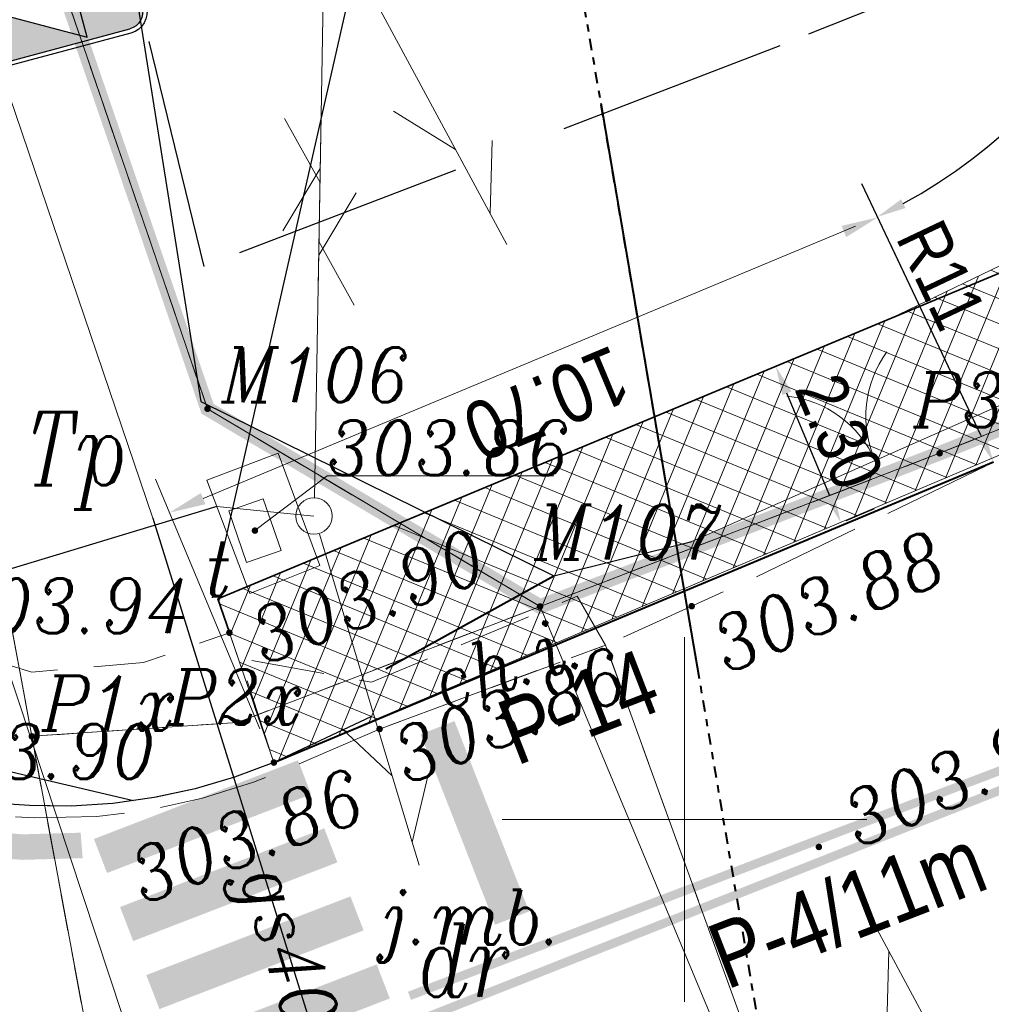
# Model space of a CAD drawing. Extents: x 779 to 3668, y -1329 to 9570.
# Tile 16 of 106: x 2255 to 2268, y -743 to -730. Entities that reach past the tile are written whole.
import ezdxf

# ---------------------------------------------------------------- set-up
doc = ezdxf.new("R2010")
doc.units = 0
for name, pattern in [('( Dashed )', [0.75, 0.5, -0.25]), ('0.5_0.5', [1, 0.5, -0.5]), ('1.5_0.5', [2, 1.5, -0.5]), ('CENTER2', [1.125, 0.75, -0.125, 0.125, -0.125]), ('CIĄGłA', [0]), ('DGN Style 4', [0.3202, 0.16, -0.08, 0.0002, -0.08]), ('HIDDEN2', [4.7625, 3.175, -1.5875]), ('mz1.0_0.5', [1.5, 1, -0.5])]:
    doc.linetypes.add(name, pattern=pattern)
for name, color, linetype, lineweight in [('203-punkt graniczny', 7, 'Continuous', 0), ('203-punkt graniczny-Atr103', 7, 'Continuous', 0), ('210-oznaczenie konturu użytku gruntowego', 7, 'Continuous', 0), ('218-kontur użytku gruntowego', 7, 'Continuous', 0), ('219-działka ewidencyjna', 7, 'Continuous', 0), ('_a_obiekty', 250, 'Continuous', 30), ('AGP1_granica_opracow', 7, 'Continuous', 15), ('AGP1_KRAWEZNIKI', 7, 'Continuous', 40), ('brama (linia)', 7, 'Continuous', 0), ('brama (linia) - symbol', 7, 'Continuous', 0), ('chodnik (powierzchnia)', 7, 'Continuous', 0), ('chodnik (powierzchnia)-Atr17', 7, 'Continuous', 0), ('jezdnia (powierzchnia)', 7, 'Continuous', 0), ('jezdnia (powierzchnia)-Atr17', 7, 'Continuous', 0), ('kanał technologiczny (linia)', 7, 'Continuous', 0), ('komora podziemna - przewód telekomunikacyjny (powierzchnia)-ST', 7, 'Continuous', 0), ('krawężnik (linia)', 7, 'Continuous', 0), ('KTOK05_01', 7, 'Continuous', 0), ('MPZP', 7, 'Continuous', 0), ('ogrodzenie trwałe (linia)', 7, 'Continuous', 0), ('przewód gazowy (linia)-SG', 7, 'Continuous', 0), ('przewód gazowy (linia)-SG-Atr1', 7, 'Continuous', 0), ('przewód telekomunikacyjny (linia)-STPOD', 7, 'Continuous', 0), ('przewód telekomunikacyjny (linia)-STPOW - symbol', 7, 'Continuous', 0), ('punkt o określonej wysokości (sieć telekomunikacyjna)-ST', 7, 'Continuous', 0), ('punkt o określonej wysokości (sieć telekomunikacyjna)-ST-Atr2', 7, 'Continuous', 0), ('punkt wysokościowy sztuczny', 7, 'Continuous', 0), ('punkt wysokościowy sztuczny-Atr2', 7, 'Continuous', 0), ('RTPW02', 7, 'Continuous', 0), ('rura ochronna - przewód gazowy (linia)-SG', 7, 'Continuous', 0), ('rura ochronna - przewód telekomunikacyjny (linia)-ST', 7, 'Continuous', 0), ('Sekcje', 7, 'Continuous', 0), ('SUPT01', 7, 'Continuous', 0), ('słup (punkt)', 7, 'Continuous', 0), ('właz prostokątny - siec telekomunikacyjna (punkt)-STPOD', 7, 'Continuous', 0), ('właz prostokątny - siec telekomunikacyjna (punkt)-STPOD-Atr17', 7, 'Continuous', 0), ('Y_OZN_POZ', 251, 'Continuous', 5), ('zz-legenda', 7, 'Continuous', 13), ('zz-obrzeża', 44, 'Continuous', 35), ('zz-wymiry', 7, 'Continuous', 18), ('zz-wypełnienie-chodniki', 142, 'Continuous', 5)]:
    doc.layers.add(name, color=color, linetype=linetype, lineweight=lineweight)
doc.layers.add('Y-ZNAKI', color=7, linetype='Continuous')
doc.styles.add('ARIAL', font='ARIALN.TTF')
doc.styles.get("Standard").update_dxf_attribs({"font": 'arial.ttf'})
doc.styles.add('Style-ITALIC_1250', font='ITALIC_1250.shx')
doc.linetypes.add('902-500', pattern='A,3.75,[24,dgnlstyle-geo-mz.shx,S=0.002786,R=0,X=0,Y=0],3.75', length=7.5)
doc.linetypes.add('KTOK05_01-500', pattern='A,3.75,[13,dgnlstyle-rozp_2013.shx,S=0.002778,R=0,X=0,Y=0],3.75', length=7.5)
doc.dimstyles.new('z1do1', dxfattribs={"dimtxt": 0.7, "dimasz": 0.4, "dimexe": 0.5, "dimexo": 0.5, "dimgap": 0.1, "dimtad": 1, "dimrnd": 0.05, "dimzin": 0, "dimdsep": 46, "dimtxsty": 'ARIAL', "dimcen": 0.09, "dimazin": 0, "dimtfac": 1, "dimtofl": 0, "dimtmove": 0, "dimatfit": 3, "dimfxl": 1, "dimtolj": 1, "dimtzin": 0, "dimarcsym": 0})

# ---------------------------------------------------------------- blocks, each defined once
blk = doc.blocks.new('203')
at = {"linetype": 'Continuous', "lineweight": -2, "ltscale": 10}
h = blk.add_hatch(color=0, dxfattribs=at)
edge = h.paths.add_edge_path()
edge.add_arc((0, 0), 0.45, 0, 360)
blk = doc.blocks.new('OK02')
at = {"color": 0, "linetype": 'Continuous', "lineweight": -2, "ltscale": 10}
for centre, start, end in [((-15, 0), 0, 60), ((15, 0), 120, 180)]:
    blk.add_arc(centre, 15, start, end, dxfattribs=at)
blk = doc.blocks.new('US22B')
at = {"color": 0, "linetype": 'Continuous', "lineweight": -2, "ltscale": 10, "flags": 128}
blk.add_lwpolyline([(-3.75, -2.5), (3.75, -2.5), (3.75, 2.5), (-3.75, 2.5), (-3.75, -2.5)], close=True, dxfattribs=at)
blk = doc.blocks.new('PW01')
at = {"linetype": 'Continuous', "lineweight": 13, "ltscale": 10}
h = blk.add_hatch(color=0, dxfattribs=at)
edge = h.paths.add_edge_path()
edge.add_arc((0, 0), 0.45, 0, 360)
blk = doc.blocks.new('PT01')
at = {"color": 0, "linetype": 'Continuous', "lineweight": 13, "ltscale": 10}
for p, q in [((46.5, 0), (37.84, 5)), ((6.5, 0), (0, 0)), ((6.5, 0), (16.5, 0)), ((16.5, 0), (26.5, 0)), ((26.5, 0), (36.5, 0)), ((36.5, 0), (27.84, -5)), ((36.5, 0), (46.5, 0)), ((46.5, 0), (50, 0))]:
    blk.add_line(p, q, dxfattribs=at)
blk = doc.blocks.new('SM04')
at = {"color": 0, "linetype": 'Continuous', "lineweight": -2, "ltscale": 10}
blk.add_circle((0, 0), 2.5, dxfattribs=at)
blk = doc.blocks.new('PW02')
at = {"linetype": 'Continuous', "lineweight": 13, "ltscale": 10}
h = blk.add_hatch(color=0, dxfattribs=at)
edge = h.paths.add_edge_path()
edge.add_arc((0, 0), 0.45, 0, 360)
blk = doc.blocks.new('RTPW02')
at = {"layer": 'RTPW02', "linetype": 'Continuous', "lineweight": 13}
h = blk.add_hatch(color=7, dxfattribs=at)
edge = h.paths.add_edge_path()
edge.add_arc((0, 0), 0.045, 0, 360)
blk = doc.blocks.new('PZT MDCP podkład')
at = {"layer": '218-kontur użytku gruntowego', "color": 8, "linetype": '0.5_0.5', "lineweight": 13, "flags": 128}
for points in [[(2119.596, 20.906), (2113.776, 37.896)], [(2113.776, 37.896), (2119.596, 20.906)], [(2115.366, 26.206), (2117.186, 16.416)], [(2117.186, 16.416), (2115.366, 26.206)], [(2129.636, 20.296), (2133.026, 21.656)], [(2133.026, 21.656), (2129.636, 20.296)], [(2124.156, 18.196), (2119.596, 20.906)], [(2119.596, 20.906), (2124.156, 18.196)], [(2124.156, 18.196), (2129.636, 20.296)], [(2129.636, 20.296), (2124.156, 18.196)], [(2120.006, 16.606), (2124.156, 18.196)], [(2124.156, 18.196), (2120.006, 16.606)], [(2117.186, 16.416), (2120.006, 16.606)], [(2120.006, 16.606), (2117.186, 16.416)], [(2117.186, 16.416), (2119.146, 5.886)], [(2119.146, 5.886), (2117.186, 16.416)]]:
    blk.add_lwpolyline(points, dxfattribs=at)
at = {"layer": '219-działka ewidencyjna', "color": 8, "linetype": 'Continuous', "lineweight": 13, "flags": 128}
for points in [[(2113.776, 37.896), (2119.596, 20.906)], [(2115.366, 26.206), (2117.186, 16.416)], [(2129.636, 20.296), (2133.026, 21.656)], [(2119.596, 20.906), (2124.156, 18.196)], [(2129.636, 20.296), (2124.156, 18.196)], [(2120.006, 16.606), (2124.156, 18.196)], [(2124.156, 18.196), (2127.576, 9.996)], [(2117.186, 16.416), (2120.006, 16.606)], [(2119.146, 5.886), (2117.186, 16.416)]]:
    blk.add_lwpolyline(points, dxfattribs=at)
at = {"layer": 'brama (linia)', "color": 8, "linetype": 'Continuous', "lineweight": 13, "flags": 128}
blk.add_lwpolyline([(2126.236, 19.086), (2131.266, 21.306)], dxfattribs=at)
at = {"layer": 'chodnik (powierzchnia)', "color": 8, "linetype": 'mz1.0_0.5', "lineweight": 13, "flags": 128}
for points in [[(2094.286, 107.736), (2095.496, 102.266), (2096.136, 99.116), (2097.046, 94.516), (2101.066, 73.846), (2102.576, 66.006), (2104.166, 58.036), (2105.666, 50.426), (2108.206, 38.126), (2109.856, 30.556), (2110.966, 25.356), (2112.896, 16.946), (2113.376, 16.626), (2113.866, 16.346), (2114.386, 16.096), (2114.916, 15.896), (2115.466, 15.726), (2116.016, 15.596), (2116.586, 15.506), (2117.156, 15.466), (2117.726, 15.456), (2118.296, 15.496), (2118.866, 15.576), (2119.426, 15.696), (2119.966, 15.856), (2120.506, 16.056), (2119.896, 17.836), (2118.716, 17.426), (2117.186, 17.296), (2115.196, 17.896), (2114.046, 18.856), (2112.546, 25.696), (2111.356, 31.136), (2109.736, 38.596), (2107.226, 50.456), (2105.686, 58.476), (2104.126, 66.306), (2102.566, 74.356), (2098.636, 94.616), (2097.546, 100.076), (2097.016, 102.526), (2095.816, 107.956), (2094.286, 107.736)], [(2125.056, 17.666), (2124.666, 18.336), (2121.846, 17.156), (2120.036, 17.486), (2120.506, 16.056), (2121.846, 16.686), (2121.956, 16.516), (2125.056, 17.666)]]:
    blk.add_lwpolyline(points, close=True, dxfattribs=at)
at = {"layer": 'jezdnia (powierzchnia)', "color": 8, "linetype": '1.5_0.5', "lineweight": 13, "flags": 128}
for points in [[(2222.326, 18.117), (2221.203, 22.083), (2205.386, 20.096), (2204.446, 20.596), (2203.096, 26.226), (2196.866, 25.286), (2195.626, 20.026), (2193.796, 18.826), (2188.866, 17.986), (2181.466, 17.556), (2178.606, 17.876), (2176.756, 18.456), (2173.726, 19.866), (2171.816, 21.166), (2167.276, 24.556), (2161.216, 26.826), (2157.676, 27.806), (2155.096, 28.106), (2148.546, 27.616), (2147.486, 27.656), (2146.556, 27.976), (2145.856, 28.606), (2144.736, 30.366), (2142.996, 34.696), (2142.366, 36.396), (2134.766, 38.986), (2135.116, 38.066), (2135.536, 36.916), (2136.706, 31.206), (2136.736, 29.676), (2136.306, 26.976), (2135.846, 25.416), (2133.726, 22.486), (2132.306, 21.326), (2131.486, 20.706), (2127.046, 18.566), (2125.056, 17.666), (2127.506, 10.916), (2129.216, 11.496), (2130.676, 11.486), (2132.096, 11.146), (2133.716, 10.476), (2146.306, 15.706), (2146.296, 16.146), (2146.506, 16.786), (2146.996, 17.566), (2147.256, 17.806), (2147.826, 18.186), (2148.396, 18.406), (2149.006, 18.516), (2149.656, 18.536), (2150.306, 18.406), (2150.866, 18.186), (2152.256, 17.276), (2152.966, 16.616), (2160.196, 19.556), (2160.416, 20.026), (2161.966, 20.226), (2164.176, 19.736), (2166.856, 18.806), (2176.416, 14.626), (2183.046, 13.986), (2201.016, 15.826), (2205.616, 16.276), (2221.196, 17.986), (2222.326, 18.117)], [(2110.246, 19.936), (2110.936, 17.476), (2113.326, 8.386), (2116.146, -0.544), (2116.966, -3.184), (2116.706, -1.974), (2116.606, -0.994), (2116.606, -0.004), (2116.646, 0.486), (2116.736, 1.166), (2117.026, 2.426), (2117.356, 3.356), (2117.556, 3.806), (2117.906, 4.466), (2118.296, 5.096), (2118.886, 5.896), (2119.376, 6.456), (2120.036, 7.086), (2121.086, 7.896), (2121.946, 8.406), (2122.846, 8.826), (2123.546, 9.076), (2127.506, 10.916), (2125.056, 17.666), (2121.956, 16.516), (2120.686, 15.966), (2120.226, 15.786), (2119.526, 15.566), (2118.806, 15.406), (2118.076, 15.316), (2117.226, 15.296), (2116.596, 15.336), (2115.386, 15.566), (2114.456, 15.876), (2113.576, 16.306), (2112.946, 16.696), (2111.996, 17.486), (2111.336, 18.206), (2110.756, 19.006), (2110.246, 19.936)]]:
    blk.add_lwpolyline(points, close=True, dxfattribs=at)
at = {"layer": 'kanał technologiczny (linia)', "color": 8, "linetype": 'Continuous', "lineweight": 13, "flags": 128}
blk.add_lwpolyline([(2076.829, 99.116), (2097.466, 101.996), (2098.496, 100.976), (2099.736, 94.596), (2102.876, 80.006), (2107.146, 57.576), (2110.276, 41.516), (2112.466, 30.966), (2113.936, 24.136), (2116.446, 18.576), (2123.106, -1.554), (2123.726, -2.874), (2127.703, -15.767)], dxfattribs=at)
at = {"layer": 'komora podziemna - przewód telekomunikacyjny (powierzchnia)-ST', "color": 8, "linetype": 'Continuous', "lineweight": 13, "flags": 128}
blk.add_lwpolyline([(2120.176, 18.376), (2119.586, 19.926), (2120.566, 20.296), (2121.136, 18.756), (2120.176, 18.376)], close=True, dxfattribs=at)
at = {"layer": 'krawężnik (linia)', "color": 8, "linetype": 'Continuous', "lineweight": 30, "flags": 128}
blk.add_lwpolyline([(2121.846, 16.686), (2120.506, 16.056), (2119.966, 15.856), (2119.426, 15.696), (2118.866, 15.576), (2118.296, 15.496), (2117.726, 15.456), (2117.156, 15.466), (2116.586, 15.506)], dxfattribs=at)
at = {"layer": 'KTOK05_01', "color": 8, "linetype": 'KTOK05_01-500', "lineweight": 40}
blk.add_line((2122.04, 17.341), (2124.346, 18.616), dxfattribs=at)
at = {"layer": 'MPZP', "color": 8, "linetype": 'DGN Style 4', "lineweight": 40, "flags": 128}
blk.add_lwpolyline([(2134.413, -13.933), (2127.576, 9.996), (2122.802, 37.892), (2105.951, 127.031)], dxfattribs=at)
at = {"layer": 'ogrodzenie trwałe (linia)', "color": 8, "linetype": '902-500', "lineweight": 30, "flags": 128}
blk.add_lwpolyline([(2134.936, 37.206), (2130.856, 38.356), (2128.256, 38.936), (2120.626, 40.026), (2116.476, 40.046), (2119.506, 21.006), (2124.346, 18.616), (2126.236, 19.086)], dxfattribs=at)
at = {"layer": 'przewód gazowy (linia)-SG', "color": 8, "linetype": 'Continuous', "lineweight": 13, "flags": 128}
blk.add_lwpolyline([(2129.388, -15.306), (2127.316, -8.644), (2125.216, -1.084), (2123.766, 3.626), (2118.846, 19.406), (2116.106, 27.466), (2111.436, 41.766), (2110.066, 46.496)], dxfattribs=at)
at = {"layer": 'przewód telekomunikacyjny (linia)-STPOD', "color": 8, "linetype": 'Continuous', "lineweight": 13, "flags": 128}
for points in [[(2095.425, 12.989), (2096.886, 13.246), (2104.586, 15.236), (2108.856, 16.276), (2119.726, 19.566)], [(2121.056, 19.436), (2119.726, 19.566)]]:
    blk.add_lwpolyline(points, dxfattribs=at)
at = {"layer": 'punkt o określonej wysokości (sieć telekomunikacyjna)-ST-Atr2', "color": 8, "lineweight": 13, "flags": 128}
blk.add_lwpolyline([(2120.246, 19.236), (2121.236, 19.986), (2124.345, 19.986)], dxfattribs=at)
at = {"layer": 'rura ochronna - przewód gazowy (linia)-SG', "color": 8, "linetype": 'Continuous', "lineweight": 30, "flags": 128}
blk.add_lwpolyline([(2118.846, 19.406), (2123.766, 3.626)], dxfattribs=at)
at = {"layer": 'rura ochronna - przewód telekomunikacyjny (linia)-ST', "color": 8, "linetype": 'Continuous', "lineweight": 30, "flags": 128}
blk.add_lwpolyline([(2119.726, 19.566), (2108.856, 16.276), (2104.586, 15.236), (2096.886, 13.246), (2095.425, 12.989)], dxfattribs=at)
at = {"layer": 'Sekcje', "color": 8, "linetype": 'Continuous', "lineweight": 13}
for p, q in [((2126.136, 17.776), (2126.136, 12.776)), ((2123.636, 15.276), (2128.636, 15.276))]:
    blk.add_line(p, q, dxfattribs=at)
at = {"layer": 'SUPT01', "color": 8, "linetype": 'Continuous', "lineweight": 13}
for p, q in [((2123.703, 23.158), (2121.325, 27.557)), ((2121.112, 22.527), (2121.202, 27.527)), ((2122.997, 24.463), (2122.146, 24.988)), ((2121.139, 24.011), (2120.654, 24.886)), ((2121.151, 24.686), (2121.061, 19.686)), ((2123.501, 24.583), (2123.473, 23.584)), ((2120.627, 23.345), (2121.142, 24.202)), ((2121.636, 23.868), (2121.121, 23.011)), ((2121.124, 23.202), (2121.608, 22.327)), ((2128.71, 13.895), (2131.088, 9.496)), ((2128.912, 12.47), (2128.94, 13.469))]:
    blk.add_line(p, q, dxfattribs=at)
at = {"layer": '203-punkt graniczny', "color": 8, "linetype": 'Continuous', "lineweight": 13, "xscale": 0.1, "yscale": 0.1, "zscale": 0.1}
for p in [(2119.596, 20.906), (2129.636, 20.296), (2124.156, 18.196), (2120.006, 16.606), (2117.186, 16.416)]:
    blk.add_blockref('203', p, dxfattribs=at)
at = {"layer": 'brama (linia) - symbol', "color": 8, "linetype": 'Continuous', "lineweight": 13, "xscale": 0.1, "yscale": 0.1, "zscale": 0.1, "rotation": 23.814}
blk.add_blockref('OK02', (2128.751, 20.196), dxfattribs=at)
at = {"layer": 'przewód telekomunikacyjny (linia)-STPOW - symbol', "color": 8, "linetype": 'Continuous', "lineweight": 13, "ltscale": 0.965429, "xscale": 0.09481436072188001, "yscale": 0.09481436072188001, "zscale": 0.1, "rotation": 286.765}
blk.add_blockref('PT01', (2121.131, 19.188), dxfattribs=at)
at = {"layer": 'punkt o określonej wysokości (sieć telekomunikacyjna)-ST', "color": 8, "linetype": 'Continuous', "lineweight": 13, "xscale": 0.1, "yscale": 0.1, "zscale": 0.1}
blk.add_blockref('PW01', (2120.246, 19.236), dxfattribs=at)
at = {"layer": 'punkt wysokościowy sztuczny', "color": 8, "linetype": 'Continuous', "lineweight": 13, "xscale": 0.1, "yscale": 0.1, "zscale": 0.1}
blk.add_blockref('PW02', (2121.956, 16.516), dxfattribs=at)
at = {"layer": 'RTPW02', "color": 8, "linetype": 'Continuous', "lineweight": 13}
for p in [(2126.236, 18.2), (2119.896, 17.836), (2120.506, 16.056), (2127.98, 14.899)]:
    blk.add_blockref('RTPW02', p, dxfattribs=at)
at = {"layer": 'słup (punkt)', "color": 8, "linetype": 'Continuous', "lineweight": 13, "xscale": 0.1, "yscale": 0.1, "zscale": 0.1}
blk.add_blockref('SM04', (2121.056, 19.436), dxfattribs=at)
at = {"layer": 'właz prostokątny - siec telekomunikacyjna (punkt)-STPOD', "color": 8, "linetype": 'Continuous', "lineweight": 13, "xscale": 0.1, "yscale": 0.1, "zscale": 0.1, "rotation": 108.9699999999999}
blk.add_blockref('US22B', (2120.246, 19.236), dxfattribs=at)
at = {"layer": '203-punkt graniczny-Atr103', "color": 8, "lineweight": 13, "char_height": 0.75, "attachment_point": 7, "line_spacing_factor": 0.6}
for s, insert in [('\\FITALIC_1250;\\H1x;\\W0.9;M106', (2119.79, 20.998)), ('\\FITALIC_1250;\\H1x;\\W0.9;P3x', (2129.278, 20.653)), ('\\FITALIC_1250;\\H1x;\\W0.9;M107', (2124.077, 18.841)), ('\\FITALIC_1250;\\H1x;\\W0.9;P2x', (2119.062, 16.58)), ('\\FITALIC_1250;\\H1x;\\W0.9;P1x', (2117.323, 16.495))]:
    blk.add_mtext(s, dxfattribs=dict(at, insert=insert))
at = {"layer": '210-oznaczenie konturu użytku gruntowego', "color": 8, "linetype": 'Continuous', "lineweight": 13, "char_height": 1, "attachment_point": 7, "line_spacing_factor": 0.6}
for s, insert in [('\\FITALIC_1250;\\H1x;\\W0.79;Tp', (2117.089, 19.527)), ('\\FITALIC_1250;\\H1x;\\W0.79;dr', (2122.464, 12.846))]:
    blk.add_mtext(s, dxfattribs=dict(at, insert=insert))
at = {"layer": 'chodnik (powierzchnia)-Atr17', "color": 8, "lineweight": 13, "insert": (2122.824, 16.759), "char_height": 0.75, "attachment_point": 7, "rotation": 17.987, "line_spacing_factor": 0.6}
blk.add_mtext('\\FITALIC_1250;\\H1x;\\W0.9;ch.i.', dxfattribs=at)
at = {"layer": 'jezdnia (powierzchnia)-Atr17', "color": 8, "lineweight": 13, "insert": (2121.989, 13.313), "char_height": 0.75, "attachment_point": 7, "line_spacing_factor": 0.6}
blk.add_mtext('\\FITALIC_1250;\\H1x;\\W0.9;j.mb.', dxfattribs=at)
at = {"layer": 'przewód gazowy (linia)-SG-Atr1', "color": 8, "lineweight": 13, "insert": (2120.268, 14.585), "char_height": 0.75, "attachment_point": 4, "rotation": 287.317, "line_spacing_factor": 0.6}
blk.add_mtext('\\FITALIC_1250;\\H1x;\\W0.9;gs400', dxfattribs=at)
at = {"layer": 'punkt o określonej wysokości (sieć telekomunikacyjna)-ST-Atr2', "color": 8, "lineweight": 13, "insert": (2121.236, 19.994), "char_height": 0.75, "attachment_point": 7, "line_spacing_factor": 0.6}
blk.add_mtext('\\FITALIC_1250;\\H1x;\\W0.9;303.86', dxfattribs=at)
at = {"layer": 'punkt wysokościowy sztuczny-Atr2', "color": 8, "lineweight": 13, "insert": (2122.046, 16.446), "char_height": 0.75, "attachment_point": 1, "rotation": 21.483, "line_spacing_factor": 0.6}
blk.add_mtext('\\FITALIC_1250;\\H1x;\\W0.9;303.86', dxfattribs=at)
at = {"layer": 'RTPW02', "color": 8, "linetype": 'Continuous', "lineweight": 13, "style": 'Style-ITALIC_1250', "width": 0.9}
for s, rotation, p in [('303.90', 20.9516, (2120.363, 17.389)), ('303.88', 23.0149, (2126.714, 17.265)), ('303.98', 23.0149, (2128.51, 14.877)), ('303.86', 20.9516, (2118.71, 14.104))]:
    blk.add_text(s, height=0.75, rotation=rotation, dxfattribs=at).set_placement(p)
for s, p in [('303.94', (2115.997, 17.829)), ('303.90', (2115.539, 15.832))]:
    blk.add_text(s, height=0.75, dxfattribs=at).set_placement(p)
at = {"layer": 'właz prostokątny - siec telekomunikacyjna (punkt)-STPOD-Atr17', "color": 8, "lineweight": 13, "insert": (2119.536, 18.336), "char_height": 0.75, "attachment_point": 7, "line_spacing_factor": 0.6}
blk.add_mtext('\\FITALIC_1250;\\H1x;\\W0.9;t', dxfattribs=at)
blk = doc.blocks.new('*D1554')
at = {"layer": 'Defpoints', "color": 0, "transparency": 16777216}
for p in [(2263.716, -726.083), (2268.428, -736.023)]:
    blk.add_point(p, dxfattribs=at)
at = {"layer": 'zz-legenda', "color": 0, "lineweight": -2, "transparency": 16777216}
blk.add_line((2266.993, -732.996), (2268.257, -735.661), dxfattribs=at)
at = {"layer": 'zz-legenda', "color": 0, "transparency": 16777216}
blk.add_solid([(2268.317, -735.633), (2268.197, -735.69), (2268.428, -736.023)], dxfattribs=at)
at = {"layer": 'zz-legenda', "color": 0, "transparency": 16777216, "insert": (2267.714, -733.462), "char_height": 0.7, "attachment_point": 5, "rotation": 295.3622, "style": 'ARIAL'}
blk.add_mtext('\\A1;R11', dxfattribs=at)
blk = doc.blocks.new('D6')
at = {"layer": 'Y-ZNAKI'}
h = blk.add_hatch(color=5, dxfattribs=at)
h.dxf.hatch_style = 1
h.paths.add_polyline_path([(0, 5.94, 0.414214), (-0.24, 5.7), (-0.24, 0.3, 0.414214), (0, 0.06), (5.4, 0.06, 0.414214), (5.64, 0.3), (5.64, 5.7, 0.414214), (5.4, 5.94)])
h.paths.add_polyline_path([(5.597, 0.898), (-0.201, 0.897), (2.68, 5.899)], flags=16)
h.paths.add_polyline_path([(3.641, 3.608), (3.643, 2.802), (3.404, 2.668), (3.404, 3.467), (3.164, 3.794), (3.159, 3.247), (3.263, 2.837), (3.238, 2.754), (3.989, 1.318), (3.589, 1.085), (3.129, 1.086), (3.557, 1.353), (2.886, 2.535), (2.506, 2.088), (2.187, 1.093), (1.514, 1.22), (1.515, 1.303), (1.928, 1.358), (2.24, 2.264), (2.683, 2.894), (2.59, 3.593), (2.505, 3.436), (1.955, 2.877), (1.838, 3.123), (2.325, 3.614), (2.68, 4.415), (3.17, 4.207)], flags=0)
h.paths.add_polyline_path([(2.922, 4.685, -1), (2.442, 4.685, -1)], flags=0)
at = {"layer": 'Y-ZNAKI', "linetype": 'Continuous', "lineweight": -3}
h = blk.add_hatch(color=256, dxfattribs=at)
h.dxf.hatch_style = 2
edge = h.paths.add_edge_path()
edge.add_arc((2.682, 4.685), 0.24, 0, 360)
h = blk.add_hatch(color=256, dxfattribs=at)
h.dxf.hatch_style = 2
edge = h.paths.add_edge_path()
edge.add_arc((2.682, 4.685), 0.24, 0, 360)
h = blk.add_hatch(color=256, dxfattribs=at)
h.dxf.hatch_style = 2
h.paths.add_polyline_path([(3.129, 1.086), (3.589, 1.085), (3.989, 1.318), (3.238, 2.754), (3.263, 2.837), (3.159, 3.247), (3.164, 3.794), (3.404, 3.467), (3.404, 2.668), (3.643, 2.802), (3.641, 3.608), (3.17, 4.207), (2.68, 4.415), (2.325, 3.614), (1.838, 3.123), (1.955, 2.877), (2.505, 3.436), (2.59, 3.593), (2.683, 2.894), (2.24, 2.264), (1.928, 1.358), (1.515, 1.303), (1.514, 1.22), (2.187, 1.093), (2.506, 2.088), (2.886, 2.535), (3.557, 1.353)])
h = blk.add_hatch(color=256, dxfattribs=at)
h.dxf.hatch_style = 2
h.paths.add_polyline_path([(3.129, 1.086), (3.589, 1.085), (3.989, 1.318), (3.238, 2.754), (3.263, 2.837), (3.159, 3.247), (3.164, 3.794), (3.404, 3.467), (3.404, 2.668), (3.643, 2.802), (3.641, 3.608), (3.17, 4.207), (2.68, 4.415), (2.325, 3.614), (1.838, 3.123), (1.955, 2.877), (2.505, 3.436), (2.59, 3.593), (2.683, 2.894), (2.24, 2.264), (1.928, 1.358), (1.515, 1.303), (1.514, 1.22), (2.187, 1.093), (2.506, 2.088), (2.886, 2.535), (3.557, 1.353)])
at = {"layer": 'Y-ZNAKI', "linetype": 'Continuous', "lineweight": -3, "extrusion": (0, 0, -1)}
for p, q in [((0, 6), (5.4, 6)), ((5.4, 5.94), (0, 5.94)), ((-0.3, 0.3), (-0.3, 5.7)), ((-0.24, 5.7), (-0.24, 0.3)), ((5.64, 0.3), (5.64, 5.7)), ((5.7, 5.7), (5.7, 0.3)), ((0, 0.06), (5.4, 0.06)), ((5.4, 0), (0, 0))]:
    blk.add_line(p, q, dxfattribs=at)
at = {"layer": 'Y-ZNAKI', "linetype": 'Continuous', "lineweight": -3}
for p, q in [((2.68, 4.415), (2.325, 3.614)), ((2.68, 4.415), (2.325, 3.614)), ((3.17, 4.207), (2.68, 4.415)), ((3.17, 4.207), (2.68, 4.415)), ((3.641, 3.608), (3.17, 4.207)), ((3.641, 3.608), (3.17, 4.207)), ((3.159, 3.247), (3.164, 3.794)), ((3.159, 3.247), (3.164, 3.794)), ((3.164, 3.794), (3.404, 3.467)), ((3.164, 3.794), (3.404, 3.467)), ((2.325, 3.614), (1.838, 3.123)), ((2.325, 3.614), (1.838, 3.123)), ((2.505, 3.436), (2.59, 3.593)), ((2.505, 3.436), (2.59, 3.593)), ((2.59, 3.593), (2.683, 2.894)), ((2.59, 3.593), (2.683, 2.894)), ((3.643, 2.802), (3.641, 3.608)), ((3.643, 2.802), (3.641, 3.608)), ((1.955, 2.877), (2.505, 3.436)), ((1.955, 2.877), (2.505, 3.436)), ((3.404, 3.467), (3.404, 2.668)), ((3.404, 3.467), (3.404, 2.668)), ((3.263, 2.837), (3.159, 3.247)), ((3.263, 2.837), (3.159, 3.247)), ((1.838, 3.123), (1.955, 2.877)), ((1.838, 3.123), (1.955, 2.877)), ((2.683, 2.894), (2.24, 2.264)), ((2.683, 2.894), (2.24, 2.264)), ((3.238, 2.754), (3.263, 2.837)), ((3.238, 2.754), (3.263, 2.837)), ((3.989, 1.318), (3.238, 2.754)), ((3.989, 1.318), (3.238, 2.754)), ((3.404, 2.668), (3.643, 2.802)), ((3.404, 2.668), (3.643, 2.802)), ((2.506, 2.088), (2.886, 2.535)), ((2.506, 2.088), (2.886, 2.535)), ((2.886, 2.535), (3.557, 1.353)), ((2.886, 2.535), (3.557, 1.353)), ((2.24, 2.264), (1.928, 1.358)), ((2.24, 2.264), (1.928, 1.358)), ((2.187, 1.093), (2.506, 2.088)), ((2.187, 1.093), (2.506, 2.088)), ((1.928, 1.358), (1.515, 1.303)), ((1.928, 1.358), (1.515, 1.303)), ((3.557, 1.353), (3.129, 1.086)), ((3.557, 1.353), (3.129, 1.086)), ((1.515, 1.303), (1.514, 1.22)), ((1.515, 1.303), (1.514, 1.22)), ((1.514, 1.22), (2.187, 1.093)), ((1.514, 1.22), (2.187, 1.093)), ((3.589, 1.085), (3.989, 1.318)), ((3.589, 1.085), (3.989, 1.318)), ((3.129, 1.086), (3.589, 1.085)), ((3.129, 1.086), (3.589, 1.085))]:
    blk.add_line(p, q, dxfattribs=at)
blk.add_circle((2.682, 4.685), 0.24, dxfattribs=at)
blk.add_circle((2.682, 4.685), 0.24, dxfattribs=at)
at = {"layer": 'Y-ZNAKI', "linetype": 'Continuous', "lineweight": -3, "extrusion": (0, 0, -1)}
for centre, radius, start, end in [((0, 5.7), 0.3, 0, 90), ((0, 5.7), 0.24, 0, 90), ((-5.4, 5.7), 0.3, 90, 180), ((-5.4, 5.7), 0.24, 90, 180), ((0, 0.3), 0.3, 270, 0), ((0, 0.3), 0.24, 270, 0), ((-5.4, 0.3), 0.3, 180, 270), ((-5.4, 0.3), 0.24, 180, 270)]:
    blk.add_arc(centre, radius, start, end, dxfattribs=at)
at = {"layer": 'Y-ZNAKI', "linetype": 'Continuous', "lineweight": -3}
for points in [[(0.575, 1.902), (0.478, 1.719), (2.035, 1.907), (1.958, 1.718)], [(0.575, 1.902), (0.478, 1.719), (2.035, 1.907), (1.958, 1.718)], [(2.473, 1.724), (3.259, 1.722), (2.534, 1.904), (3.153, 1.902)]]:
    blk.add_solid(points, dxfattribs=at)
at = {"layer": 'Y-ZNAKI', "linetype": 'Continuous', "lineweight": -3, "extrusion": (0, 0, -1)}
blk.add_solid([(-3.781, 1.898), (-4.798, 1.898), (-3.869, 1.718), (-4.89, 1.717)], dxfattribs=at)
blk.add_solid([(-3.781, 1.898), (-4.798, 1.898), (-3.869, 1.718), (-4.89, 1.717)], dxfattribs=at)
at = {"layer": 'Y-ZNAKI', "linetype": 'Continuous', "lineweight": -3}
blk.add_3dface([(-0.201, 0.897), (5.597, 0.898), (2.68, 5.899)], dxfattribs=at)
blk = doc.blocks.new('*D1566')
at = {"layer": 'Defpoints', "color": 0, "transparency": 16777216}
for p in [(2265.443, -734.713), (2265.055, -734.875), (2265.948, -737.018)]:
    blk.add_point(p, dxfattribs=at)
at = {"layer": 'zz-wymiry', "color": 0, "lineweight": -2, "transparency": 16777216}
for p, q in [((2265.516, -734.683), (2265.905, -734.521)), ((2266.183, -736.487), (2265.597, -735.083)), ((2266.409, -736.826), (2266.798, -736.664))]:
    blk.add_line(p, q, dxfattribs=at)
at = {"layer": 'zz-wymiry', "color": 0, "transparency": 16777216}
for points in [[(2265.659, -735.057), (2265.536, -735.108), (2265.443, -734.713)], [(2266.244, -736.461), (2266.121, -736.513), (2266.337, -736.856)]]:
    blk.add_solid(points, dxfattribs=at)
at = {"layer": 'zz-wymiry', "color": 0, "transparency": 16777216, "insert": (2266.312, -735.609), "char_height": 0.7, "attachment_point": 5, "rotation": 292.6279, "style": 'ARIAL'}
blk.add_mtext('\\A1;2.30', dxfattribs=at)
blk = doc.blocks.new('*D1575')
at = {"layer": 'Defpoints', "color": 0, "transparency": 16777216}
for p in [(2274.522, -724.025), (2263.716, -726.083), (2269.337, -730.716), (2268.428, -736.023)]:
    blk.add_point(p, dxfattribs=at)
at = {"layer": 'zz-wymiry', "color": 0, "lineweight": -2, "transparency": 16777216}
for p, q in [((2274.031, -724.119), (2270.38, -724.814)), ((2268.214, -735.571), (2266.622, -732.213))]:
    blk.add_line(p, q, dxfattribs=at)
blk.add_arc((2263.716, -726.083), 7.283, 298.5092, 7.6339, dxfattribs=at)
at = {"layer": 'zz-wymiry', "color": 0, "transparency": 16777216}
for points in [[(2270.869, -725.126), (2271.001, -725.105), (2270.871, -724.721)], [(2267.223, -732.543), (2267.163, -732.424), (2266.836, -732.665)]]:
    blk.add_solid(points, dxfattribs=at)
at = {"layer": 'zz-wymiry', "color": 0, "transparency": 16777216, "insert": (2270.618, -729.589), "char_height": 0.7, "attachment_point": 5, "rotation": 243.0715, "style": 'ARIAL'}
blk.add_mtext('\\A1;75.42°', dxfattribs=at)

msp = doc.modelspace()

# ---------------------------------------------------------------- hatches: boundary and pattern name
at = {"layer": 'zz-wypełnienie-chodniki'}
h = msp.add_hatch(dxfattribs=at)
h.set_pattern_fill('ANSI37', color=256, scale=0.1, style=0)
h.set_pattern_definition([(45, (72.096, -387.0553), (-0.224506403, 0.224506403), []), (135, (72.096, -387.0553), (-0.224506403, -0.224506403), [])])
edge = h.paths.add_edge_path()
edge.add_arc((2285.894, -725.926), 2.633, 240.8317, 270.2907, ccw=False)
edge.add_arc((2286.404, -725.368), 3.373, 200.4117, 237.8983, ccw=False)
edge.add_arc((2440.64, -674.741), 165.704, 197.78063, 198.21758, ccw=False)
edge.add_arc((2286.658, -724.114), 4, 112.3008, 197.8899, ccw=False)
edge.add_line((2285.14, -720.413), (2289.001, -719.105))
edge.add_arc((2283.137, -702.867), 17.265, 289.857, 321.7648)
edge.add_arc((2284.721, -704.14), 15.232, 321.8391, 367.187)
edge.add_line((2299.834, -702.235), (2295.184, -678.44))
edge.add_line((2295.184, -678.44), (2293.334, -672.378))
edge.add_line((2293.334, -672.378), (2289.746, -662.348))
edge.add_line((2289.746, -662.348), (2282.62, -644.273))
edge.add_line((2282.62, -644.273), (2278.671, -634.258))
edge.add_line((2278.671, -634.258), (2278.338, -633.412))
edge.add_arc((2273.686, -635.248), 5.001, 21.5279, 100.5413)
edge.add_line((2272.771, -630.331), (2272.638, -630.356))
edge.add_line((2272.638, -630.356), (2250.643, -634.453))
edge.add_line((2250.643, -634.453), (2259.909, -684.197))
edge.add_line((2259.909, -684.197), (2263.612, -683.507))
edge.add_arc((2263.744, -684.703), 1.203, -19.9619, 96.3072, ccw=False)
edge.add_arc((2264.405, -684.942), 0.5, 317.2271, 339.9615, ccw=False)
edge.add_arc((2269.722, -689.862), 6.744, 137.2271, 184.4632)
edge.add_line((2262.999, -690.386), (2263.357, -692.702))
edge.add_line((2263.357, -692.702), (2264.415, -698.413))
edge.add_line((2264.415, -698.413), (2265.258, -702.957))
edge.add_line((2265.258, -702.957), (2267.414, -712.892))
edge.add_arc((2282.497, -708.965), 15.586, 194.5951, 204.2785)
edge.add_arc((2275.694, -711.901), 8.178, 205.1212, 225.4637)
edge.add_line((2269.958, -717.731), (2272.389, -720.147))
edge.add_arc((2266.684, -725.321), 7.702, 27.1145, 42.1999, ccw=False)
edge.add_line((2273.539, -721.81), (2274.631, -724.36))
edge.add_arc((2268.391, -726.189), 6.503, -2.9609, 16.3405, ccw=False)
edge.add_arc((2256.755, -724.409), 18.253, 344.7004, 353.3418, ccw=False)
edge.add_line((2274.361, -729.225), (2274.071, -730.275))
edge.add_arc((2264.509, -726.761), 10.187, 310.1754, 339.8225, ccw=False)
edge.add_line((2271.081, -734.545), (2270.603, -734.737))
edge.add_arc((2264.509, -726.761), 10.037, 307.382, 339.7888)
edge.add_arc((2244.773, -721.587), 30.409, 343.4897, 347.8328)
edge.add_arc((2256.75, -724.408), 18.108, 348.5707, 353.3645)
edge.add_arc((2268.308, -726.198), 6.436, 357.3081, 376.0488)
edge.add_line((2274.493, -724.419), (2273.403, -721.874))
edge.add_arc((2270.677, -722.56), 2.812, 14.1144, 55.2095)
edge.add_line((2272.281, -720.251), (2269.853, -717.837))
edge.add_arc((2275.694, -711.901), 8.328, 205.1136, 225.4611, ccw=False)
edge.add_arc((2282.497, -708.965), 15.736, 194.5839, 204.2825, ccw=False)
edge.add_line((2267.268, -712.927), (2265.111, -702.987))
edge.add_line((2265.111, -702.987), (2264.235, -698.294))
edge.add_line((2264.235, -698.294), (2261.565, -698.792))
edge.add_line((2261.565, -698.792), (2260.53, -693.39))
edge.add_line((2260.53, -693.39), (2263.238, -692.885))
edge.add_line((2263.238, -692.885), (2262.85, -690.404))
edge.add_arc((2269.722, -689.862), 6.894, 137.4766, 184.5106, ccw=False)
edge.add_arc((2264.273, -684.864), 0.5, 317.4766, 342.905)
edge.add_arc((2263.747, -684.703), 1.05, 342.905, 381.532)
edge.add_line((2264.724, -684.317), (2257.978, -685.574))
edge.add_line((2257.978, -685.574), (2255.821, -673.993))
edge.add_line((2255.821, -673.993), (2256.952, -673.782))
edge.add_line((2256.952, -673.782), (2249.632, -634.488))
edge.add_line((2249.632, -634.488), (2250.615, -634.305))
edge.add_line((2250.615, -634.305), (2272.625, -630.205))
edge.add_line((2272.625, -630.205), (2272.745, -630.183))
edge.add_arc((2273.686, -635.247), 5.151, 21.5199, 100.5252, ccw=False)
edge.add_line((2278.477, -633.357), (2278.806, -634.192))
edge.add_line((2278.806, -634.192), (2282.766, -644.236))
edge.add_line((2282.766, -644.236), (2286.522, -653.761))
edge.add_line((2286.522, -653.761), (2287.136, -653.519))
edge.add_line((2287.136, -653.519), (2287.745, -655.063))
edge.add_line((2287.745, -655.063), (2287.131, -655.305))
edge.add_line((2287.131, -655.305), (2289.886, -662.293))
edge.add_line((2289.886, -662.293), (2293.477, -672.335))
edge.add_line((2293.477, -672.335), (2295.331, -678.411))
edge.add_line((2295.331, -678.411), (2299.982, -702.216))
edge.add_arc((2284.721, -704.14), 15.382, -38.1613, 7.187, ccw=False)
edge.add_arc((2283.137, -702.867), 17.415, 289.8521, 321.7651, ccw=False)
edge.add_line((2289.051, -719.246), (2285.188, -720.555))
edge.add_arc((2286.625, -724.098), 3.823, 112.068, 198.2671)
edge.add_line((2282.994, -725.296), (2283.383, -726.492))
edge.add_arc((2285.844, -725.677), 2.593, 198.3194, 219.5312)
edge.add_arc((2285.894, -725.926), 2.483, 214.3489, 282.1486)
edge.add_line((2286.417, -728.354), (2285.908, -728.559))
h = msp.add_hatch(dxfattribs=at)
h.set_pattern_fill('ANSI37', color=256, scale=0.1, style=0)
h.set_pattern_definition([(67.6279, (2259.90098, -739.51537), (-0.293602, 0.120847), []), (157.6279, (2259.90098, -739.51537), (-0.120847, -0.293602), [])])
h.paths.add_polyline_path([(2273.241, -732.022), (2273.964, -730.57), (2274.572, -728.584), (2274.92, -726.382), (2274.491, -723.677), (2272.504, -725.429), (2272.527, -726.808), (2272.046, -729.01), (2271.021, -731.204), (2269.285, -732.967), (2267.008, -734.061), (2257.792, -737.902), (2258.561, -740.145), (2269.514, -735.508), (2270.5, -734.99), (2271.869, -733.805)])

# ---------------------------------------------------------------- linework, layer by layer
at = {"color": 3, "linetype": 'HIDDEN2', "lineweight": 30}
msp.add_lwpolyline([(2314.034, -731.389), (2301.353, -725.167), (2297.493, -723.018, 0.098353), (2295.268, -722.301), (2293.275, -722.069), (2286.49, -722.577), (2286.134, -722.563, 0.105754), (2283.661, -722.996), (2268.841, -728.979), (2265.5, -730.319), (2257.607, -733.344), (2256.064, -727.057), (2253.916, -717.25), (2249.968, -698.018)], format="xyb", dxfattribs=at)
at = {"layer": 'AGP1_granica_opracow', "color": 5, "linetype": 'CENTER2', "lineweight": 9, "ltscale": 5, "const_width": 0.2}
msp.add_lwpolyline([(2242.031, -670.415), (2250.291, -712.985), (2254.661, -712.895), (2254.671, -716.085), (2251.141, -716.165), (2251.831, -718.305), (2257.651, -735.295), (2262.211, -738.005), (2267.691, -735.905), (2271.081, -734.545), (2291.241, -726.405), (2298.571, -730.485), (2311.391, -736.775), (2305.701, -713.065), (2300.271, -690.955), (2294.591, -673.185)], dxfattribs=at)
at = {"layer": 'AGP1_KRAWEZNIKI'}
msp.add_line((2258.561, -740.145), (2268.428, -736.023), dxfattribs=at)
at = {"layer": 'MPZP', "color": 202, "linetype": 'DGN Style 4', "lineweight": 40, "ltscale": 50, "true_color": 0x8a2be2, "flags": 128}
msp.add_lwpolyline([(2272.468, -770.135), (2265.631, -746.205), (2265.201, -743.692), (2264.842, -741.593), (2264.155, -737.584), (2262.773, -729.509), (2261.476, -721.926), (2260.857, -718.31), (2259.531, -711.296), (2259.01, -708.543), (2257.981, -703.098), (2257.262, -699.295), (2256.692, -696.282), (2255.534, -690.154), (2254.907, -686.837), (2253.749, -680.711), (2252.658, -674.942), (2251.77, -670.245), (2250.965, -665.983), (2250.186, -661.862), (2249.331, -657.34), (2247.444, -647.358), (2245.674, -637.995), (2243.707, -627.481), (2242.905, -622.955), (2239.973, -606.388)], dxfattribs=at)
at = {"layer": 'Y-ZNAKI'}
for points in [[(2258.574, -726.395), (2260.427, -725.944), (2257.715, -737.888)], [(2229.805, -738.087), (2236.966, -736.047), (2256.636, -740.665)]]:
    msp.add_lwpolyline(points, dxfattribs=at)
for points, const_width in [([(2260.421, -743.344), (2270.942, -739.332)], 0.12), ([(2260.556, -743.677), (2271.025, -739.535)], 0.12), ([(2258.982, -740.348), (2256.183, -741.427)], 0.5), ([(2259.342, -741.281), (2256.542, -742.36)], 0.5), ([(2259.701, -742.214), (2256.902, -743.293)], 0.5), ([(2260.061, -743.147), (2257.262, -744.226)], 0.5)]:
    msp.add_lwpolyline(points, dxfattribs=dict(at, const_width=const_width))
at = {"layer": 'Y-ZNAKI', "linetype": '( Dashed )', "ltscale": 2, "const_width": 0.5}
msp.add_lwpolyline([(2260.805, -739.668), (2261.828, -742.278)], dxfattribs=at)
at = {"layer": 'Y_OZN_POZ', "const_width": 0.35}
msp.add_lwpolyline([(2247.622, -736.076, 0.330012), (2255.925, -741.282, -1.49647)], format="xyb", dxfattribs=at)
at = {"layer": 'zz-obrzeża'}
for p, q in [((2257.792, -737.902), (2268.629, -733.385)), ((2257.951, -738.365), (2257.792, -737.902))]:
    msp.add_line(p, q, dxfattribs=at)
at = {"layer": 'zz-wymiry'}
for p, q in [((2266.536, -732.79), (2257.591, -736.527)), ((2258.368, -739.684), (2256.937, -736.259))]:
    msp.add_line(p, q, dxfattribs=at)
for points in [[(2266.41, -732.942), (2266.346, -732.788), (2266.84, -732.672)], [(2257.623, -736.604), (2257.559, -736.45), (2257.13, -736.72)]]:
    msp.add_solid(points, dxfattribs=at)
at = {"layer": 'zz-wypełnienie-chodniki'}
msp.add_lwpolyline([(2257.792, -737.902), (2267.008, -734.061), (2269.285, -732.967), (2271.021, -731.204), (2272.046, -729.01), (2272.527, -726.808), (2272.504, -725.429), (2274.491, -723.677), (2274.92, -726.382), (2274.572, -728.584), (2273.964, -730.57), (2273.241, -732.022), (2271.869, -733.805), (2270.5, -734.99), (2269.514, -735.508), (2258.561, -740.145)], close=True, dxfattribs=at)

# ---------------------------------------------------------------- block references
at = {"layer": '_a_obiekty', "color": 18, "linetype": 'CIĄGłA', "lineweight": 5, "true_color": 0x000000}
msp.add_blockref('PZT MDCP podkład', (138.055, -756.202), dxfattribs=at)
at = {"layer": 'Y-ZNAKI', "rotation": 105.0397776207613}
msp.add_blockref('D6', (2256.813, -729.776), dxfattribs=at)

# ---------------------------------------------------------------- texts
at = {"layer": 'Y-ZNAKI', "char_height": 0.9, "width": 11.45449, "attachment_point": 1, "rotation": 21.154}
for s, insert in [('{\\fArial Narrow|b0|i0|c0|p34;P-14}', (2261.561, -739.355)), ('{\\fArial Narrow|b0|i0|c0|p34;P-4/11m}', (2264.444, -742.425)), ('{\\fArial Narrow|b0|i0|c0|p34;P-4\\fArial Narrow|b0|i0|c238|p34;/3m}', (2253.862, -744.568))]:
    msp.add_mtext(s, dxfattribs=dict(at, insert=insert))
at = {"layer": 'zz-wymiry', "insert": (2262.298, -735.22), "char_height": 0.8, "attachment_point": 5, "rotation": 202.6751, "style": 'ARIAL'}
msp.add_mtext('\\A1;10.70', dxfattribs=at)

# ---------------------------------------------------------------- dimensions: what is measured, and where the dimension line sits
at = {"layer": 'zz-legenda'}
dim = msp.add_radius_dim(center=(2263.716, -726.083), mpoint=(2268.428, -736.023), dimstyle='z1do1', override={"dimdec": 0}, dxfattribs=at)
dim.commit()
dim.dimension.update_dxf_attribs({"geometry": '*D1554', "text_midpoint": (2267.306, -733.656), "dimtype": 164})
at = {"layer": 'zz-wymiry'}
dim = msp.add_angular_dim_3p(base=(2269.337, -730.716), center=(2263.716, -726.083), p1=(2268.428, -736.023), p2=(2274.522, -724.025), dimstyle='z1do1', dxfattribs=at)
dim.commit()
dim.dimension.update_dxf_attribs({"geometry": '*D1575', "text_midpoint": (2270.618, -729.589)})
dim = msp.add_aligned_dim(p1=(2265.948, -737.018), p2=(2265.055, -734.875), distance=-0.421, dimstyle='z1do1', dxfattribs=at)
dim.commit()
dim.dimension.update_dxf_attribs({"geometry": '*D1566', "text_midpoint": (2266.312, -735.609)})

doc.saveas('drawing.dxf')
